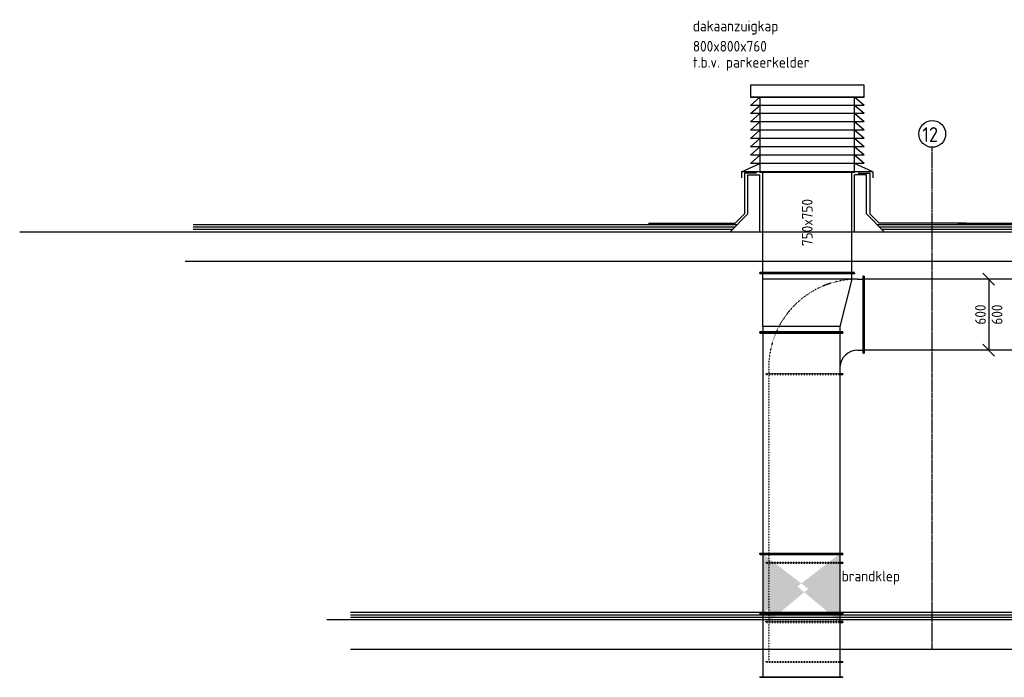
# Model space of a CAD drawing. Header units: millimetres. Extents: x -75 to 108309, y -75 to 76928.
# Tile 26 of 31: x 63606 to 71914, y 70753 to 76298. Entities that reach past the tile are written whole.
import ezdxf

# ---------------------------------------------------------------- set-up
doc = ezdxf.new("R2010")
doc.units = ezdxf.units.MM
doc.linetypes.add('CENTER2', pattern=[28.575, 19.05, -3.175, 3.175, -3.175])
doc.linetypes.add('SMALL_DASH', pattern=[1.5, 0.5, -1])
for name, color, linetype in [('BL$2----BOUWKUNDIG', 8, 'Continuous'), ('BT$2----BOUWKUNDIG', 7, 'Continuous'), ('WL570---_RETOUR_D', 5, 'Continuous'), ('WM570---', 1, 'Continuous'), ('WM570---_RETOUR', 1, 'Continuous')]:
    doc.layers.add(name, color=color, linetype=linetype)
doc.styles.add('STABICAD-018', font='ISOCP.SHX', dxfattribs={"height": 36})
doc.styles.add('STABICAD-025', font='ISOCP.SHX', dxfattribs={"height": 50})

# ---------------------------------------------------------------- blocks, each defined once
blk = doc.blocks.new('*U226')
at = {"color": 0, "linetype": 'Continuous'}
for p, q in [((0, 325, -1277.5), (5, 325, -1277.5)), ((0, -325, -1277.5), (0, 325, -1277.5)), ((5, -325, -1277.5), (5, 325, -1277.5)), ((5, 300, -1277.5), (1552, 300, -1277.5)), ((1557, 325, -1277.5), (1552, 325, -1277.5)), ((1552, -325, -1277.5), (1552, 325, -1277.5)), ((1557, -325, -1277.5), (1557, 325, -1277.5)), ((0, -325, -1277.5), (5, -325, -1277.5)), ((5, -300, -1277.5), (1552, -300, -1277.5)), ((1557, -325, -1277.5), (1552, -325, -1277.5))]:
    blk.add_line(p, q, dxfattribs=at)
at = {"layer": 'WM570---', "color": 2, "style": 'STABICAD-018'}
for tag in ['CODE', 'SECTIONCODE', 'POSITIONCODE']:
    blk.add_attdef(tag, (72282.6, 72645.3, 1277.5), '', height=1.8, dxfattribs=at)
blk = doc.blocks.new('*U277')
at = {"color": 0, "linetype": 'Continuous'}
for p, q in [((0, 400, -3000), (5, 400, -3000)), ((0, -400, -3000), (0, 400, -3000)), ((5, -400, -3000), (5, 400, -3000)), ((5, 375, -3000), (850.3, 375, -3000)), ((855.3, 400, -3000), (850.3, 400, -3000)), ((850.3, -400, -3000), (850.3, 400, -3000)), ((855.3, -400, -3000), (855.3, 400, -3000)), ((0, -400, -3000), (5, -400, -3000)), ((5, -375, -3000), (850.3, -375, -3000)), ((855.3, -400, -3000), (850.3, -400, -3000))]:
    blk.add_line(p, q, dxfattribs=at)
at = {"layer": 'BL$2----BOUWKUNDIG', "color": 2, "style": 'STABICAD-018'}
for tag, p in [('POSITIONCODE', (70190.9, 74032, 3000)), ('CODE', (70250.9, 73477.9, 3000)), ('SECTIONCODE', (70250.9, 73477.9, 3000))]:
    blk.add_attdef(tag, p, '', height=1.8, dxfattribs=at)
blk = doc.blocks.new('*U233')
at = {"color": 0, "linetype": 'Continuous'}
for p, q in [((0, 350, -3000), (5, 350, -3000)), ((0, -350, -3000), (0, 350, -3000)), ((5, -350, -3000), (5, 350, -3000)), ((1866.5, 350, -3000), (1861.5, 350, -3000)), ((1861.5, -350, -3000), (1861.5, 350, -3000)), ((1866.5, -350, -3000), (1866.5, 350, -3000)), ((5, 325, -3000), (1861.5, 325, -3000)), ((5, -325, -3000), (1861.5, -325, -3000)), ((0, -350, -3000), (5, -350, -3000)), ((1866.5, -350, -3000), (1861.5, -350, -3000))]:
    blk.add_line(p, q, dxfattribs=at)
at = {"layer": 'WM570---', "color": 2, "style": 'STABICAD-018'}
for tag, p in [('CODE', (70200.9, 72495.3, 3000)), ('SECTIONCODE', (70260.9, 72111.7, 3000)), ('POSITIONCODE', (70260.9, 72111.7, 3000))]:
    blk.add_attdef(tag, p, '', height=1.8, dxfattribs=at)
blk = doc.blocks.new('*U230')
at = {"color": 0, "linetype": 'Continuous'}
for p, q in [((0, 350, -3000), (5, 350, -3000)), ((0, -350, -3000), (0, 350, -3000)), ((5, -350, -3000), (5, 350, -3000)), ((500, 350, -3000), (495, 350, -3000)), ((495, -450, -3000), (495, 350, -3000)), ((500, -450, -3000), (500, 350, -3000)), ((50, 325, -3000), (5, 325, -3000)), ((50, 325, -3000), (450, 325, -3000)), ((50, -325, -3000), (50, 325, -3000)), ((450, 325, -3000), (495, 325, -3000)), ((450, -425, -3000), (450, 325, -3000)), ((50, -325, -3000), (5, -325, -3000)), ((450, -425, -3000), (50, -325, -3000)), ((0, -350, -3000), (5, -350, -3000)), ((450, -425, -3000), (495, -425, -3000)), ((500, -450, -3000), (495, -450, -3000))]:
    blk.add_line(p, q, dxfattribs=at)
at = {"layer": 'WM570---', "color": 2, "style": 'STABICAD-018'}
for tag in ['CODE', 'SECTIONCODE', 'POSITIONCODE']:
    blk.add_attdef(tag, (70200.9, 72495.3, 3000), '', height=1.8, dxfattribs=at)
blk = doc.blocks.new('*U227')
at = {"color": 0, "linetype": 'Continuous'}
for p, q in [((-325, 500, -1277.5), (-325, 495, -1277.5)), ((-300.3, 500, -1277.5), (-325, 500, -1277.5)), ((-300.3, 495, -1277.5), (-325, 495, -1277.5)), ((-500, 325, -1277.5), (-495, 325, -1277.5)), ((-500, -325, -1277.5), (-500, 325, -1277.5)), ((-495, -325, -1277.5), (-495, 325, -1277.5)), ((-450, 300, -1277.5), (-495, 300, -1277.5)), ((-500, -325, -1277.5), (-495, -325, -1277.5)), ((-450, -300, -1277.5), (-495, -300, -1277.5))]:
    blk.add_line(p, q, dxfattribs=at)
at = {"color": 2, "linetype": 'SMALL_DASH'}
for p, q in [((325, 500, -1277.5), (-300.3, 500, -1277.5)), ((325, 500, -1277.5), (325, 495, -1277.5)), ((325, 495, -1277.5), (-300.3, 495, -1277.5)), ((-300, 450, -1277.5), (-300, 495, -1277.5)), ((300, 450, -1277.5), (300, 495, -1277.5))]:
    blk.add_line(p, q, dxfattribs=at)
at = {"color": 0, "linetype": 'Continuous'}
for radius, end in [(150, 356.45202), (750, 273.83265)]:
    blk.add_arc((-450, 450, -1277.5), radius, 270, end, dxfattribs=at)
at = {"color": 2, "linetype": 'SMALL_DASH'}
for radius, start in [(750, 273.83265), (150, 356.45202)]:
    blk.add_arc((-450, 450, -1277.5), radius, start, 0, dxfattribs=at)
at = {"layer": 'WM570---', "color": 2, "style": 'STABICAD-018'}
for tag in ['CODE', 'SECTIONCODE', 'POSITIONCODE']:
    blk.add_attdef(tag, (70225.6, 72645.3, 1277.5), '', height=1.8, dxfattribs=at)
blk = doc.blocks.new('*U232')
at = {"color": 0, "linetype": 'Continuous'}
for p, q in [((0, 325, -1277.5), (5, 325, -1277.5)), ((0, 300.3, -1277.5), (0, 325, -1277.5)), ((5, 300.3, -1277.5), (5, 325, -1277.5)), ((1590.7, 325, -1277.5), (1585.7, 325, -1277.5)), ((1585.7, 300.3, -1277.5), (1585.7, 325, -1277.5)), ((1590.7, 300.3, -1277.5), (1590.7, 325, -1277.5))]:
    blk.add_line(p, q, dxfattribs=at)
at = {"color": 2, "linetype": 'SMALL_DASH'}
for p, q in [((0, -325, -1277.5), (0, 300.3, -1277.5)), ((5, -325, -1277.5), (5, 300.3, -1277.5)), ((5, 300, -1277.5), (1585.7, 300, -1277.5)), ((1585.7, -325, -1277.5), (1585.7, 300.3, -1277.5)), ((1590.7, -325, -1277.5), (1590.7, 300.3, -1277.5)), ((0, -325, -1277.5), (5, -325, -1277.5)), ((5, -300, -1277.5), (1585.7, -300, -1277.5)), ((1590.7, -325, -1277.5), (1585.7, -325, -1277.5))]:
    blk.add_line(p, q, dxfattribs=at)
at = {"layer": 'WM570---', "color": 2, "style": 'STABICAD-018'}
for tag, p in [('CODE', (70225.6, 72145.3, 1277.5)), ('SECTIONCODE', (70225.6, 72145.3, 1277.5)), ('POSITIONCODE', (70285.6, 71595.7, 1277.5))]:
    blk.add_attdef(tag, p, '', height=1.8, dxfattribs=at)
blk = doc.blocks.new('*U229')
at = {"linetype": 'Continuous'}
for points in [[(-250, 325), (250, 325), (0, 0)], [(-250, -325), (250, -325), (0, 0)]]:
    blk.add_hatch(color=2, dxfattribs=at).paths.add_polyline_path(points, flags=0)
at = {"color": 2, "linetype": 'Continuous'}
for p, q in [((-250, 350, -3000), (-245, 350, -3000)), ((-250, -350, -3000), (-250, 350, -3000)), ((-245, -350, -3000), (-245, 350, -3000)), ((250, 350, -3000), (245, 350, -3000)), ((245, -350, -3000), (245, 350, -3000)), ((250, -350, -3000), (250, 350, -3000)), ((-245, 325, -3000), (245, 325, -3000)), ((-245, -325, -3000), (245, -325, -3000)), ((-250, -350, -3000), (-245, -350, -3000)), ((250, -350, -3000), (245, -350, -3000))]:
    blk.add_line(p, q, dxfattribs=at)
at = {"layer": 'WM570---', "color": 1, "style": 'STABICAD-018'}
for tag, p in [('PRODUCTCODE', (71195.9, 71373.8, 3000)), ('PRODUCTCODE2', (70200.9, 70378.8, 3000))]:
    blk.add_attdef(tag, p, '', height=1.8, dxfattribs=at)
at = {"layer": 'WM570---', "color": 2, "style": 'STABICAD-018'}
for tag, p in [('CODE', (70200.9, 70478.8, 3000)), ('SECTIONCODE', (70200.9, 70378.8, 3000)), ('FREETEXT', (70200.9, 70428.8, 3000)), ('POSITIONCODE', (70200.9, 70378.8, 3000)), ('INDICATIONTEXT', (70631.1, 70414.7, 3000))]:
    blk.add_attdef(tag, p, '', height=1.8, dxfattribs=at)
blk = doc.blocks.new('*U276')
at = {"color": 0, "linetype": 'Continuous'}
for p, q in [((0, 350, -3000), (5, 350, -3000)), ((0, -350, -3000), (0, 350, -3000)), ((5, -350, -3000), (5, 350, -3000)), ((541.4, 350, -3000), (536.4, 350, -3000)), ((536.4, -350, -3000), (536.4, 350, -3000)), ((541.4, -350, -3000), (541.4, 350, -3000)), ((5, 325, -3000), (536.4, 325, -3000)), ((5, -325, -3000), (536.4, -325, -3000)), ((0, -350, -3000), (5, -350, -3000)), ((541.4, -350, -3000), (536.4, -350, -3000))]:
    blk.add_line(p, q, dxfattribs=at)
at = {"layer": 'BL$2----BOUWKUNDIG', "color": 2, "style": 'STABICAD-018'}
for tag in ['CODE', 'SECTIONCODE', 'POSITIONCODE']:
    blk.add_attdef(tag, (70200.9, 70611.4, 3000), '', height=1.8, dxfattribs=at)
blk = doc.blocks.new('*U228')
at = {"linetype": 'Continuous'}
for points in [[(-250, 300), (250, 300), (0, 0)], [(-250, -300), (250, -300), (0, 0)]]:
    blk.add_hatch(color=2, dxfattribs=at).paths.add_polyline_path(points, flags=0)
at = {"color": 2, "linetype": 'Continuous'}
for p, q in [((-250, 325, -1277.5), (-245, 325, -1277.5)), ((-250, 300.3, -1277.5), (-250, 325, -1277.5)), ((-245, 300.3, -1277.5), (-245, 325, -1277.5)), ((250, 325, -1277.5), (245, 325, -1277.5)), ((245, 300.3, -1277.5), (245, 325, -1277.5)), ((250, 300.3, -1277.5), (250, 325, -1277.5))]:
    blk.add_line(p, q, dxfattribs=at)
at = {"color": 2, "linetype": 'SMALL_DASH'}
for p, q in [((-250, -325, -1277.5), (-250, 300.3, -1277.5)), ((-245, -325, -1277.5), (-245, 300.3, -1277.5)), ((-245, 300, -1277.5), (245, 300, -1277.5)), ((245, -325, -1277.5), (245, 300.3, -1277.5)), ((250, -325, -1277.5), (250, 300.3, -1277.5)), ((-250, -325, -1277.5), (-245, -325, -1277.5)), ((-245, -300, -1277.5), (245, -300, -1277.5)), ((250, -325, -1277.5), (245, -325, -1277.5))]:
    blk.add_line(p, q, dxfattribs=at)
at = {"layer": 'WM570---', "color": 1, "style": 'STABICAD-018'}
for tag, p in [('PRODUCTCODE', (71145.6, 71224.6, 1277.5)), ('PRODUCTCODE2', (70225.6, 70304.6, 1277.5))]:
    blk.add_attdef(tag, p, '', height=1.8, dxfattribs=at)
at = {"layer": 'WM570---', "color": 2, "style": 'STABICAD-018'}
for tag, p in [('CODE', (70225.6, 70404.6, 1277.5)), ('SECTIONCODE', (70225.6, 70304.6, 1277.5)), ('FREETEXT', (70225.6, 70354.6, 1277.5)), ('POSITIONCODE', (70225.6, 70304.6, 1277.5)), ('INDICATIONTEXT', (70845.6, 69684.6, 1277.5))]:
    blk.add_attdef(tag, p, '', height=1.8, dxfattribs=at)
blk = doc.blocks.new('*U231')
at = {"color": 0, "linetype": 'Continuous'}
for p, q in [((0, 325, -1277.5), (5, 325, -1277.5)), ((0, 300.3, -1277.5), (0, 325, -1277.5)), ((5, 300.3, -1277.5), (5, 325, -1277.5)), ((340.4, 325, -1277.5), (335.4, 325, -1277.5)), ((335.4, 300.3, -1277.5), (335.4, 325, -1277.5)), ((340.4, 300.3, -1277.5), (340.4, 325, -1277.5))]:
    blk.add_line(p, q, dxfattribs=at)
at = {"color": 2, "linetype": 'SMALL_DASH'}
for p, q in [((0, -325, -1277.5), (0, 300.3, -1277.5)), ((5, -325, -1277.5), (5, 300.3, -1277.5)), ((5, 300, -1277.5), (335.4, 300, -1277.5)), ((335.4, -325, -1277.5), (335.4, 300.3, -1277.5)), ((340.4, -325, -1277.5), (340.4, 300.3, -1277.5)), ((0, -325, -1277.5), (5, -325, -1277.5)), ((5, -300, -1277.5), (335.4, -300, -1277.5)), ((340.4, -325, -1277.5), (335.4, -325, -1277.5))]:
    blk.add_line(p, q, dxfattribs=at)
at = {"layer": 'WM570---', "color": 2, "style": 'STABICAD-018'}
for tag in ['CODE', 'SECTIONCODE', 'POSITIONCODE']:
    blk.add_attdef(tag, (70225.6, 70054.6, 1277.5), '', height=1.8, dxfattribs=at)
blk = doc.blocks.new('*U409')
at = {"color": 0, "linetype": 'Continuous'}
for p, q in [((-50, 350, -1277.5), (50, 250, -1277.5)), ((0, 300, -1277.5), (0, -300, -1277.5)), ((-50, -250, -1277.5), (50, -350, -1277.5))]:
    blk.add_line(p, q, dxfattribs=at)
at = {"color": 0, "linetype": 'Continuous', "style": 'STABICAD-018'}
for p in [(-25, -83.7, -1277.5), (115, -83.7, -1277.5)]:
    blk.add_text('600', height=90, rotation=90, dxfattribs=at).set_placement(p)
at = {"layer": 'BL$2----BOUWKUNDIG', "color": 2, "style": 'STABICAD-018'}
blk.add_attdef('CODE', (71782.3, 73127.9, 1277.5), '', height=1.8, dxfattribs=at)
blk = doc.blocks.new('*U410')
at = {"color": 0, "linetype": 'Continuous', "style": 'STABICAD-018'}
blk.add_text('750x750', height=90, rotation=90, dxfattribs=at).set_placement((45, -207, -3000))
at = {"layer": 'BL$2----BOUWKUNDIG', "color": 2, "style": 'STABICAD-018'}
blk.add_attdef('CODE', (70250.9, 73913.9, 3000), '', height=1.8, dxfattribs=at)

msp = doc.modelspace()

# ---------------------------------------------------------------- linework, layer by layer
at = {"layer": 'BL$2----BOUWKUNDIG'}
for p, q in [((70730.4, 75646), (69771.4, 75646)), ((69771.4, 75576), (69850.9, 75646)), ((70730.4, 75576), (70650.9, 75646)), ((70730.4, 75576), (69771.4, 75576)), ((69771.4, 75506), (69850.9, 75576)), ((70730.4, 75506), (70650.9, 75576)), ((70730.4, 75506), (69771.4, 75506)), ((69771.4, 75436), (69850.9, 75506)), ((70730.4, 75436), (70650.9, 75506)), ((70730.4, 75436), (69771.4, 75436)), ((69771.4, 75366), (69850.9, 75436)), ((70730.4, 75366), (69771.4, 75366)), ((69771.4, 75296), (69850.9, 75366)), ((70730.4, 75366), (70650.9, 75436)), ((70730.4, 75296), (70650.9, 75366)), ((70730.4, 75296), (69771.4, 75296)), ((69771.4, 75226), (69850.9, 75296)), ((70730.4, 75226), (70650.9, 75296)), ((70730.4, 75226), (69771.4, 75226)), ((69771.4, 75156), (69850.9, 75226)), ((70730.4, 75156), (70650.9, 75226)), ((70730.4, 75156), (69771.4, 75156)), ((69771.4, 75086), (69850.9, 75156)), ((70730.4, 75086), (70650.9, 75156)), ((69696.4, 75016), (69850.9, 75086)), ((70730.4, 75086), (69771.4, 75086)), ((70805.4, 75016), (70650.9, 75086)), ((70805.4, 75016), (69696.4, 75016)), ((69696.4, 75016), (69696.4, 74966)), ((69821.4, 75005.2), (69721.4, 75005.2)), ((69721.4, 75005.2), (69721.4, 74660.4)), ((69750.9, 74660.7), (69750.9, 74991)), ((69750.9, 74991), (69850.9, 74991)), ((69850.9, 74510.7), (69850.9, 74991)), ((70650.9, 74510.7), (70650.9, 74991)), ((70750.9, 74991), (70650.9, 74991)), ((70680.4, 75005.2), (70780.4, 75005.2)), ((70750.9, 74660.7), (70750.9, 74991)), ((70780.4, 75005.2), (70780.4, 74660.4)), ((70805.4, 75016), (70805.4, 74966)), ((69750.9, 74660.7), (69600.9, 74510.7)), ((69721.4, 74660.4), (69644.1, 74583.2)), ((70750.9, 74660.7), (70900.9, 74510.7)), ((70780.4, 74660.4), (70857.6, 74583.2)), ((65068.1, 74570.7), (69660.9, 74570.7)), ((65068.1, 74550.7), (69640.9, 74550.7)), ((65068.1, 74530.7), (69620.9, 74530.7)), ((68910.6, 74583.2), (69644.1, 74583.2)), ((70840.9, 74570.7), (72270.9, 74570.7)), ((71591.2, 74583.2), (70857.6, 74583.2)), ((70860.9, 74550.7), (72250.9, 74550.7)), ((70880.9, 74530.7), (72230.9, 74530.7)), ((71520.6, 74583.2), (72254.1, 74583.2)), ((63605.6, 74510.7), (81381.7, 74510.7)), ((65002.6, 74260.7), (80765.9, 74260.7)), ((66397.5, 71300.7), (80965.9, 71300.7)), ((66198, 71240.7), (80458.3, 71240.7)), ((66397.5, 71280.7), (80458.3, 71280.7)), ((66397.5, 71260.7), (80458.3, 71260.7)), ((66397.5, 70990.7), (80458.3, 70990.7))]:
    msp.add_line(p, q, dxfattribs=at)
at = {"layer": 'BL$2----BOUWKUNDIG', "color": 1, "linetype": 'CENTER2'}
msp.add_line((71305.9, 70990.7), (71305.9, 75222.4), dxfattribs=at)
at = {"layer": 'BL$2----BOUWKUNDIG'}
for points in [[(69771.4, 75646), (70730.4, 75646), (70730.4, 75746), (69771.4, 75746)], [(69850.9, 75016), (70650.9, 75016), (70650.9, 75646), (69850.9, 75646)]]:
    msp.add_lwpolyline(points, close=True, dxfattribs=at)
at = {"layer": 'BT$2----BOUWKUNDIG', "color": 2}
msp.add_circle((71305.9, 75335.1), 112.7, dxfattribs=at)

# ---------------------------------------------------------------- block references
at = {"layer": 'WL570---_RETOUR_D', "linetype": 'Continuous'}
for name, p, rotation in [('*U277', (70250.9, 74160.7, 3000), 90.00000000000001), ('*U230', (70200.9, 73660.7, 3000), 90.00000000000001), ('*U227', (70225.6, 73810.7, 1277.5), 180), ('*U226', (72282.6, 73810.7, 1277.5), 180), ('*U233', (70200.9, 73660.7, 3000), 270), ('*U232', (70225.6, 73310.7, 1277.5), 270), ('*U276', (70200.9, 71294.2, 3000), 270), ('*U231', (70225.6, 71220, 1277.5), 270)]:
    msp.add_blockref(name, p, dxfattribs=dict(at, rotation=rotation))
at = {"layer": 'WL570---_RETOUR_D', "color": 2, "linetype": 'Continuous', "rotation": 270}
for name, p in [('*U229', (70200.9, 71544.2, 3000)), ('*U228', (70225.6, 71470, 1277.5))]:
    msp.add_blockref(name, p, dxfattribs=at)
at = {"layer": 'WM570---_RETOUR', "linetype": 'Continuous'}
for name, p in [('*U410', (70250.9, 74596.7, 3000)), ('*U409', (71782.3, 73810.7, 1277.5))]:
    msp.add_blockref(name, p, dxfattribs=at)

# ---------------------------------------------------------------- texts
at = {"layer": 'BT$2----BOUWKUNDIG', "color": 2, "style": 'STABICAD-025'}
msp.add_text('12', height=125, dxfattribs=at).set_placement((71221.9, 75267.2))
at = {"layer": 'WM570---_RETOUR', "style": 'STABICAD-018'}
for s, p in [('dakaanzuigkap', (69285.8, 76200.4)), ('800x800x760', (69285.8, 76029.4)), ('t.b.v. parkeerkelder', (69285.8, 75894.4)), ('brandklep', (70542, 71561.2))]:
    msp.add_text(s, height=90, dxfattribs=at).set_placement(p)

doc.saveas('drawing.dxf')
